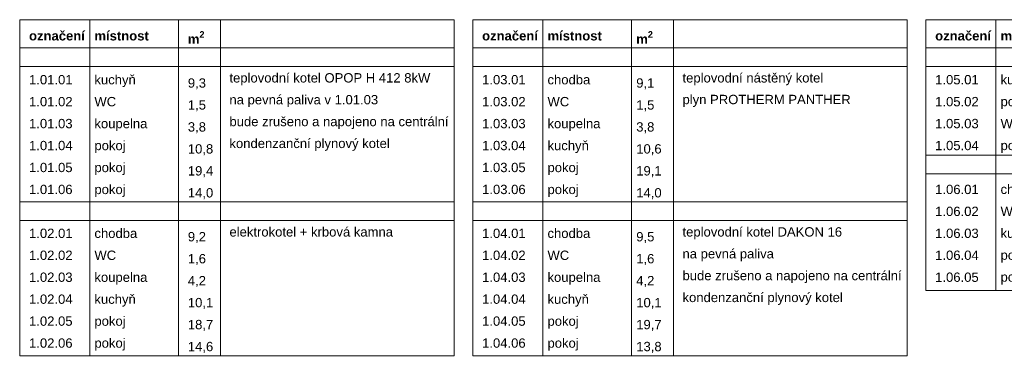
# Model space of a CAD drawing. Extents: x -2490 to 234697, y -105219 to -45378.
# Tile 2 of 15: x 17074 to 38154, y -85899 to -78495. Entities that reach past the tile are written whole.
import ezdxf

# ---------------------------------------------------------------- set-up
doc = ezdxf.new("R2010")
doc.units = 0
doc.header["$MEASUREMENT"] = 0
doc.layers.add('komín_Číslo_pera__1', color=7, linetype='Continuous', lineweight=15)
doc.layers.add('POZNÁMKY.TEXT_Číslo_pera__4', color=91, linetype='Continuous', lineweight=13)
doc.styles.add('GENERATED_STYLE_1', font='arial.ttf')
doc.styles.add('GENERATED_STYLE_3', font='txt')

msp = doc.modelspace()

# ---------------------------------------------------------------- linework, layer by layer
at = {"layer": 'komín_Číslo_pera__1', "color": 8, "linetype": 'Continuous'}
for p, q in [((17073.7, -78494.5), (17073.7, -85694.5)), ((17073.7, -78494.5), (26373.7, -78494.5)), ((18573.7, -78494.5), (18573.7, -85694.5)), ((20473.7, -78494.5), (20473.7, -85694.5)), ((21373.7, -78494.5), (21373.7, -85694.5)), ((26373.7, -78494.5), (26373.7, -85694.5)), ((26773.7, -78494.5), (26773.7, -85694.5)), ((26773.7, -78494.5), (36073.7, -78494.5)), ((28273.7, -78494.5), (28273.7, -85694.5)), ((30173.7, -78494.5), (30173.7, -85694.5)), ((31073.7, -78494.5), (31073.7, -85694.5)), ((36073.7, -78494.5), (36073.7, -85694.5)), ((36473.7, -78494.5), (36473.7, -84294.5)), ((36473.7, -78494.5), (46173.7, -78494.5)), ((37973.7, -78494.5), (37973.7, -84294.5)), ((17073.7, -79094.5), (26373.7, -79094.5)), ((26773.7, -79094.5), (36073.7, -79094.5)), ((36473.7, -79094.5), (46173.7, -79094.5)), ((17073.7, -79494.5), (26373.7, -79494.5)), ((26773.7, -79494.5), (36073.7, -79494.5)), ((36473.7, -79494.5), (46173.7, -79494.5)), ((36473.7, -81394.5), (46173.7, -81394.5)), ((36473.7, -81794.5), (46173.7, -81794.5)), ((17073.7, -82394.5), (26373.7, -82394.5)), ((26773.7, -82394.5), (36073.7, -82394.5)), ((17073.7, -82794.5), (26373.7, -82794.5)), ((26773.7, -82794.5), (36073.7, -82794.5)), ((36473.7, -84294.5), (46173.7, -84294.5)), ((17073.7, -85694.5), (26373.7, -85694.5)), ((26773.7, -85694.5), (36073.7, -85694.5))]:
    msp.add_line(p, q, dxfattribs=at)

# ---------------------------------------------------------------- texts
at = {"layer": 'POZNÁMKY.TEXT_Číslo_pera__4', "color": 8, "linetype": 'Continuous', "char_height": 200, "attachment_point": 1}
for s, insert, line_spacing_factor, style in [('\\A1;{\\fArial|b1|i0|c238|p38;označení\\P\\fArial|b0|i0|c238|p38;\\P1.01.01\\P1.01.02\\P1.01.03\\P1.01.04\\P1.01.05\\P1.01.06\\P\\P1.02.01\\P1.02.02\\P1.02.03\\P1.02.04\\P1.02.05\\P1.02.06}', (17273.7, -78739.5), 1.410257, 'GENERATED_STYLE_3'), ('\\A1;{\\fArial|b1|i0|c238|p38;místnost\\P\\fArial|b0|i0|c238|p38;\\Pkuchyň\\PWC\\Pkoupelna\\Ppokoj\\Ppokoj\\Ppokoj\\P\\Pchodba\\PWC\\Pkoupelna\\Pkuchyň\\Ppokoj\\Ppokoj}', (18673.7, -78739.5), 1.410229, 'GENERATED_STYLE_3'), ('\\A1;{\\fArial|b1|i0|c238|p38;m\\A1{\\H0.7x;\\S2^  ;}\\P\\fArial|b0|i0|c238|p38;\\P9,3\\P1,5\\P3,8\\P10,8\\P19,4\\P14,0\\P\\P9,2\\P1,6\\P4,2\\P10,1\\P18,7\\P14,6}', (20673.7, -78740.3), 1.411205, 'GENERATED_STYLE_3'), ('\\A1;{\\fArial|b1|i0|c238|p38;označení\\P\\fArial|b0|i0|c238|p38;\\P1.03.01\\P1.03.02\\P1.03.03\\P1.03.04\\P1.03.05\\P1.03.06\\P\\P1.04.01\\P1.04.02\\P1.04.03\\P1.04.04\\P1.04.05\\P1.04.06}', (26973.7, -78739.5), 1.410257, 'GENERATED_STYLE_3'), ('\\A1;{\\fArial|b1|i0|c238|p38;místnost\\P\\fArial|b0|i0|c238|p38;\\Pchodba\\PWC\\Pkoupelna\\Pkuchyň\\Ppokoj\\Ppokoj\\P\\Pchodba\\PWC\\Pkoupelna\\Pkuchyň\\Ppokoj\\Ppokoj}', (28373.7, -78739.5), 1.410229, 'GENERATED_STYLE_3'), ('\\A1;{\\fArial|b1|i0|c238|p38;m\\A1{\\H0.7x;\\S2^  ;}\\P\\fArial|b0|i0|c238|p38;\\P9,1\\P1,5\\P3,8\\P10,6\\P19,1\\P14,0\\P\\P9,5\\P1,6\\P4,2\\P10,1\\P19,7\\P13,8}', (30273.7, -78740.3), 1.411205, 'GENERATED_STYLE_3'), ('\\A1;{\\fArial|b1|i0|c238|p38;označení\\P\\fArial|b0|i0|c238|p38;\\P1.05.01\\P1.05.02\\P1.05.03\\P1.05.04\\P\\P1.06.01\\P1.06.02\\P1.06.03\\P1.06.04\\P1.06.05}', (36673.7, -78739.5), 1.410082, 'GENERATED_STYLE_3'), ('\\A1;{\\fArial|b1|i0|c238|p38;místnost\\P\\fArial|b0|i0|c238|p38;\\Pkuchyň\\Ppokoj\\PWC + koupelna\\Ppokoj\\P\\Pchodba\\PWC + koupelna\\Pkuchyň\\Ppokoj\\Ppokoj}', (38073.7, -78739.5), 1.409127, 'GENERATED_STYLE_3'), ('{teplovodní kotel OPOP H 412 8kW\\Pna pevná paliva v 1.01.03\\Pbude zrušeno a napojeno na centrální\\Pkondenzanční plynový kotel}', (21564.3, -79640.3), 1.403897, 'GENERATED_STYLE_1'), ('{teplovodní nástěný kotel\\Pplyn PROTHERM PANTHER}', (31264.3, -79640.3), 1.39174, 'GENERATED_STYLE_1'), ('{teplovodní kotel DAKON 16\\Pna pevná paliva\\Pbude zrušeno a napojeno na centrální\\Pkondenzanční plynový kotel}', (31264.3, -82940.3), 1.403897, 'GENERATED_STYLE_1')]:
    msp.add_mtext(s, dxfattribs=dict(at, insert=insert, line_spacing_factor=line_spacing_factor, style=style))
at = {"layer": 'POZNÁMKY.TEXT_Číslo_pera__4', "color": 8, "linetype": 'Continuous', "insert": (21564.3, -82940.3), "char_height": 200, "attachment_point": 1, "style": 'GENERATED_STYLE_1'}
msp.add_mtext('{elektrokotel + krbová kamna}', dxfattribs=at)

doc.saveas('drawing.dxf')
